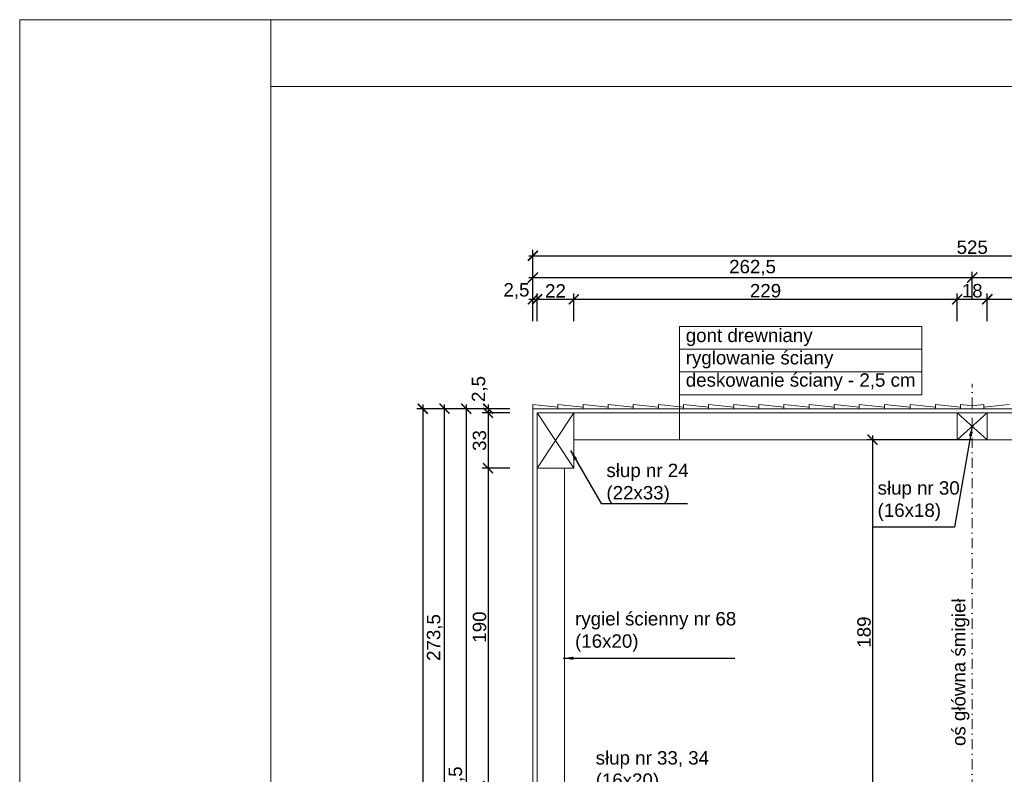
# Model space of a CAD drawing. Header units: millimetres. Extents: x -80660 to 263001, y 590205 to 619905.
# Tile 12 of 64: x -44913 to -39030, y 615394 to 619905. Entities that reach past the tile are written whole.
import ezdxf

# ---------------------------------------------------------------- set-up
doc = ezdxf.new("R2010")
doc.units = ezdxf.units.MM
doc.linetypes.add('DASHDOTX2', pattern=[2, 1, -0.5, 0, -0.5])
doc.layers.add('l.c.9', color=3, linetype='Continuous', lineweight=9)
doc.layers.add('l.kr.kp.9', color=5, linetype='DASHDOTX2', lineweight=9)
doc.styles.add('styl1', font='arial.ttf')
doc.dimstyles.new('stefan', dxfattribs={"dimtxt": 80, "dimasz": 60, "dimexe": 35, "dimexo": 0, "dimgap": 10, "dimtad": 1, "dimdec": 1, "dimlfac": 0.1, "dimtxsty": 'styl1', "dimblk": 'ARCHTICK', "dimcen": 2.5, "dimdle": 25, "dimadec": 0, "dimazin": 0, "dimtfac": 1, "dimtdec": 1, "dimtmove": 0, "dimatfit": 3, "dimfxl": 1, "dimarcsym": 0})

# ---------------------------------------------------------------- blocks, each defined once
blk = doc.blocks.new('_ArchTick')
at = {"color": 0, "const_width": 0.15}
blk.add_lwpolyline([(-0.5, -0.5), (0.5, 0.5)], dxfattribs=at)
blk = doc.blocks.new('*D220')
at = {"layer": 'Defpoints', "color": 0}
for p in [(-36842, 618233.3), (-39132, 618103.3), (-36842, 618103.3)]:
    blk.add_point(p, dxfattribs=at)
at = {"layer": 'l.c.9', "color": 0, "lineweight": -2}
for p, q in [((-39132, 618103.3), (-39132, 618268.3)), ((-36842, 618103.3), (-36842, 618268.3)), ((-39157, 618233.3), (-36817, 618233.3))]:
    blk.add_line(p, q, dxfattribs=at)
at = {"layer": 'l.c.9', "color": 0, "lineweight": -2, "xscale": 60, "yscale": 60, "zscale": 60, "rotation": 180}
blk.add_blockref('_ArchTick', (-39132, 618233.3), dxfattribs=at)
at = {"layer": 'l.c.9', "color": 0, "lineweight": -2, "xscale": 60, "yscale": 60, "zscale": 60}
blk.add_blockref('_ArchTick', (-36842, 618233.3), dxfattribs=at)
at = {"layer": 'l.c.9', "color": 0, "insert": (-37987, 618284.2), "char_height": 80, "attachment_point": 5, "style": 'styl1'}
blk.add_mtext('229', dxfattribs=at)
blk = doc.blocks.new('*D218')
at = {"layer": 'Defpoints', "color": 0}
for p in [(-36597, 618363.3), (-39222, 618233.3), (-36597, 618233.3)]:
    blk.add_point(p, dxfattribs=at)
at = {"layer": 'l.c.9', "color": 0, "lineweight": -2}
for p, q in [((-39222, 618233.3), (-39222, 618398.3)), ((-36597, 618233.3), (-36597, 618398.3)), ((-39247, 618363.3), (-36572, 618363.3))]:
    blk.add_line(p, q, dxfattribs=at)
at = {"layer": 'l.c.9', "color": 0, "lineweight": -2, "xscale": 60, "yscale": 60, "zscale": 60, "rotation": 180}
blk.add_blockref('_ArchTick', (-39222, 618363.3), dxfattribs=at)
at = {"layer": 'l.c.9', "color": 0, "lineweight": -2, "xscale": 60, "yscale": 60, "zscale": 60}
blk.add_blockref('_ArchTick', (-36597, 618363.3), dxfattribs=at)
at = {"layer": 'l.c.9', "color": 0, "insert": (-37909.5, 618421.4), "char_height": 80, "attachment_point": 5, "style": 'styl1'}
blk.add_mtext('262,5', dxfattribs=at)
blk = doc.blocks.new('*D195')
at = {"layer": 'Defpoints', "color": 0}
for p in [(-36597, 618493.3), (-41847, 618363.3), (-36597, 618363.3)]:
    blk.add_point(p, dxfattribs=at)
at = {"layer": 'l.c.9', "color": 0, "lineweight": -2}
for p, q in [((-41847, 618363.3), (-41847, 618528.3)), ((-36597, 618363.3), (-36597, 618528.3)), ((-41872, 618493.3), (-36572, 618493.3))]:
    blk.add_line(p, q, dxfattribs=at)
at = {"layer": 'l.c.9', "color": 0, "lineweight": -2, "xscale": 60, "yscale": 60, "zscale": 60, "rotation": 180}
blk.add_blockref('_ArchTick', (-41847, 618493.3), dxfattribs=at)
at = {"layer": 'l.c.9', "color": 0, "lineweight": -2, "xscale": 60, "yscale": 60, "zscale": 60}
blk.add_blockref('_ArchTick', (-36597, 618493.3), dxfattribs=at)
at = {"layer": 'l.c.9', "color": 0, "insert": (-39222, 618544.2), "char_height": 80, "attachment_point": 5, "style": 'styl1'}
blk.add_mtext('525', dxfattribs=at)
blk = doc.blocks.new('*D231')
at = {"layer": 'Defpoints', "color": 0}
for p in [(-39222, 617394.4), (-39817.3, 615093.8), (-39533.1, 615093.8)]:
    blk.add_point(p, dxfattribs=at)
at = {"layer": 'l.c.9', "color": 0, "lineweight": -2}
for p, q in [((-39222, 617394.4), (-39852.3, 617394.4)), ((-39817.3, 617419.4), (-39817.3, 615068.8)), ((-39533.1, 615093.8), (-39852.3, 615093.8))]:
    blk.add_line(p, q, dxfattribs=at)
at = {"layer": 'l.c.9', "color": 0, "lineweight": -2, "xscale": 60, "yscale": 60, "zscale": 60}
for p, rotation in [((-39817.3, 617394.4), 90), ((-39817.3, 615093.8), 270)]:
    blk.add_blockref('_ArchTick', p, dxfattribs=dict(at, rotation=rotation))
at = {"layer": 'l.c.9', "color": 0, "insert": (-39868.1, 616244.1), "char_height": 80, "attachment_point": 5, "rotation": 90, "style": 'styl1'}
blk.add_mtext('189', dxfattribs=at)
blk = doc.blocks.new('*D221')
at = {"layer": 'Defpoints', "color": 0}
for p in [(-39132, 618233.3), (-39312, 618103.3), (-39132, 618103.3)]:
    blk.add_point(p, dxfattribs=at)
at = {"layer": 'l.c.9', "color": 0, "lineweight": -2}
for p, q in [((-39312, 618103.3), (-39312, 618268.3)), ((-39132, 618103.3), (-39132, 618268.3)), ((-39337, 618233.3), (-39107, 618233.3))]:
    blk.add_line(p, q, dxfattribs=at)
at = {"layer": 'l.c.9', "color": 0, "lineweight": -2, "xscale": 60, "yscale": 60, "zscale": 60, "rotation": 180}
blk.add_blockref('_ArchTick', (-39312, 618233.3), dxfattribs=at)
at = {"layer": 'l.c.9', "color": 0, "lineweight": -2, "xscale": 60, "yscale": 60, "zscale": 60}
blk.add_blockref('_ArchTick', (-39132, 618233.3), dxfattribs=at)
at = {"layer": 'l.c.9', "color": 0, "insert": (-39222, 618284.2), "char_height": 80, "attachment_point": 5, "style": 'styl1'}
blk.add_mtext('18', dxfattribs=at)
blk = doc.blocks.new('*D214')
at = {"layer": 'Defpoints', "color": 0}
for p in [(-41822, 618233.3), (-41847, 618103.3), (-41822, 618103.3)]:
    blk.add_point(p, dxfattribs=at)
at = {"layer": 'l.c.9', "color": 0, "lineweight": -2}
for p, q in [((-41847, 618103.3), (-41847, 618268.3)), ((-41822, 618103.3), (-41822, 618268.3)), ((-41872, 618233.3), (-41797, 618233.3))]:
    blk.add_line(p, q, dxfattribs=at)
at = {"layer": 'l.c.9', "color": 0, "lineweight": -2, "xscale": 60, "yscale": 60, "zscale": 60, "rotation": 180}
blk.add_blockref('_ArchTick', (-41847, 618233.3), dxfattribs=at)
at = {"layer": 'l.c.9', "color": 0, "lineweight": -2, "xscale": 60, "yscale": 60, "zscale": 60}
blk.add_blockref('_ArchTick', (-41822, 618233.3), dxfattribs=at)
at = {"layer": 'l.c.9', "color": 0, "insert": (-41945.1, 618282.6), "char_height": 80, "attachment_point": 5, "style": 'styl1'}
blk.add_mtext('2,5', dxfattribs=at)
blk = doc.blocks.new('*D213')
at = {"layer": 'Defpoints', "color": 0}
for p in [(-41602, 618233.3), (-41822, 618103.3), (-41602, 618103.3)]:
    blk.add_point(p, dxfattribs=at)
at = {"layer": 'l.c.9', "color": 0, "lineweight": -2}
for p, q in [((-41822, 618103.3), (-41822, 618268.3)), ((-41602, 618103.3), (-41602, 618268.3)), ((-41847, 618233.3), (-41577, 618233.3))]:
    blk.add_line(p, q, dxfattribs=at)
at = {"layer": 'l.c.9', "color": 0, "lineweight": -2, "xscale": 60, "yscale": 60, "zscale": 60, "rotation": 180}
blk.add_blockref('_ArchTick', (-41822, 618233.3), dxfattribs=at)
at = {"layer": 'l.c.9', "color": 0, "lineweight": -2, "xscale": 60, "yscale": 60, "zscale": 60}
blk.add_blockref('_ArchTick', (-41602, 618233.3), dxfattribs=at)
at = {"layer": 'l.c.9', "color": 0, "insert": (-41712, 618283.5), "char_height": 80, "attachment_point": 5, "style": 'styl1'}
blk.add_mtext('22', dxfattribs=at)
blk = doc.blocks.new('*D212')
at = {"layer": 'Defpoints', "color": 0}
for p in [(-42114.8, 617554.4), (-41984.8, 617579.4), (-41984.8, 617554.4)]:
    blk.add_point(p, dxfattribs=at)
at = {"layer": 'l.c.9', "color": 0, "lineweight": -2}
for p, q in [((-41984.8, 617579.4), (-42149.8, 617579.4)), ((-41984.8, 617554.4), (-42149.8, 617554.4)), ((-42114.8, 617604.4), (-42114.8, 617529.4))]:
    blk.add_line(p, q, dxfattribs=at)
at = {"layer": 'l.c.9', "color": 0, "lineweight": -2, "xscale": 60, "yscale": 60, "zscale": 60}
for p, rotation in [((-42114.8, 617579.4), 90), ((-42114.8, 617554.4), 270)]:
    blk.add_blockref('_ArchTick', p, dxfattribs=dict(at, rotation=rotation))
at = {"layer": 'l.c.9', "color": 0, "insert": (-42164.8, 617697.3), "char_height": 80, "attachment_point": 5, "rotation": 90, "style": 'styl1'}
blk.add_mtext('2,5', dxfattribs=at)
blk = doc.blocks.new('*D211')
at = {"layer": 'Defpoints', "color": 0}
for p in [(-41984.8, 617554.4), (-42114.8, 617224.4), (-41984.8, 617224.4)]:
    blk.add_point(p, dxfattribs=at)
at = {"layer": 'l.c.9', "color": 0, "lineweight": -2}
for p, q in [((-41984.8, 617554.4), (-42149.8, 617554.4)), ((-42114.8, 617579.4), (-42114.8, 617199.4)), ((-41984.8, 617224.4), (-42149.8, 617224.4))]:
    blk.add_line(p, q, dxfattribs=at)
at = {"layer": 'l.c.9', "color": 0, "lineweight": -2, "xscale": 60, "yscale": 60, "zscale": 60}
for p, rotation in [((-42114.8, 617554.4), 90), ((-42114.8, 617224.4), 270)]:
    blk.add_blockref('_ArchTick', p, dxfattribs=dict(at, rotation=rotation))
at = {"layer": 'l.c.9', "color": 0, "insert": (-42165.7, 617389.4), "char_height": 80, "attachment_point": 5, "rotation": 90, "style": 'styl1'}
blk.add_mtext('33', dxfattribs=at)
blk = doc.blocks.new('*D210')
at = {"layer": 'Defpoints', "color": 0}
for p in [(-41984.8, 617224.4), (-42114.8, 615324.1), (-41984.8, 615324.1)]:
    blk.add_point(p, dxfattribs=at)
at = {"layer": 'l.c.9', "color": 0, "lineweight": -2}
for p, q in [((-41984.8, 617224.4), (-42149.8, 617224.4)), ((-42114.8, 617249.4), (-42114.8, 615299.1)), ((-41984.8, 615324.1), (-42149.8, 615324.1))]:
    blk.add_line(p, q, dxfattribs=at)
at = {"layer": 'l.c.9', "color": 0, "lineweight": -2, "xscale": 60, "yscale": 60, "zscale": 60}
for p, rotation in [((-42114.8, 617224.4), 90), ((-42114.8, 615324.1), 270)]:
    blk.add_blockref('_ArchTick', p, dxfattribs=dict(at, rotation=rotation))
at = {"layer": 'l.c.9', "color": 0, "insert": (-42165.6, 616274.3), "char_height": 80, "attachment_point": 5, "rotation": 90, "style": 'styl1'}
blk.add_mtext('190', dxfattribs=at)
blk = doc.blocks.new('*D202')
at = {"layer": 'Defpoints', "color": 0}
for p in [(-42374.8, 617579.4), (-42244.8, 617579.4), (-42244.8, 614844.4)]:
    blk.add_point(p, dxfattribs=at)
at = {"layer": 'l.c.9', "color": 0, "lineweight": -2}
for p, q in [((-42244.8, 617579.4), (-42409.8, 617579.4)), ((-42374.8, 614819.4), (-42374.8, 617604.4)), ((-42244.8, 614844.4), (-42409.8, 614844.4))]:
    blk.add_line(p, q, dxfattribs=at)
at = {"layer": 'l.c.9', "color": 0, "lineweight": -2, "xscale": 60, "yscale": 60, "zscale": 60}
for p, rotation in [((-42374.8, 617579.4), 90), ((-42374.8, 614844.4), 270)]:
    blk.add_blockref('_ArchTick', p, dxfattribs=dict(at, rotation=rotation))
at = {"layer": 'l.c.9', "color": 0, "insert": (-42432.9, 616211.9), "char_height": 80, "attachment_point": 5, "rotation": 90, "style": 'styl1'}
blk.add_mtext('273,5', dxfattribs=at)
blk = doc.blocks.new('*D201')
at = {"layer": 'Defpoints', "color": 0}
for p in [(-42374.8, 617579.4), (-42504.8, 611799.4), (-42374.8, 611799.4)]:
    blk.add_point(p, dxfattribs=at)
at = {"layer": 'l.c.9', "color": 0, "lineweight": -2}
for p, q in [((-42374.8, 617579.4), (-42539.8, 617579.4)), ((-42504.8, 617604.4), (-42504.8, 611774.4)), ((-42374.8, 611799.4), (-42539.8, 611799.4))]:
    blk.add_line(p, q, dxfattribs=at)
at = {"layer": 'l.c.9', "color": 0, "lineweight": -2, "xscale": 60, "yscale": 60, "zscale": 60}
for p, rotation in [((-42504.8, 617579.4), 90), ((-42504.8, 611799.4), 270)]:
    blk.add_blockref('_ArchTick', p, dxfattribs=dict(at, rotation=rotation))
at = {"layer": 'l.c.9', "color": 0, "insert": (-42555.6, 614689.4), "char_height": 80, "attachment_point": 5, "rotation": 90, "style": 'styl1'}
blk.add_mtext('578', dxfattribs=at)
blk = doc.blocks.new('*D197')
at = {"layer": 'Defpoints', "color": 0}
for p in [(-39312, 618233.3), (-41602, 618103.3), (-39312, 618103.3)]:
    blk.add_point(p, dxfattribs=at)
at = {"layer": 'l.c.9', "color": 0, "lineweight": -2}
for p, q in [((-41602, 618103.3), (-41602, 618268.3)), ((-39312, 618103.3), (-39312, 618268.3)), ((-41627, 618233.3), (-39287, 618233.3))]:
    blk.add_line(p, q, dxfattribs=at)
at = {"layer": 'l.c.9', "color": 0, "lineweight": -2, "xscale": 60, "yscale": 60, "zscale": 60, "rotation": 180}
blk.add_blockref('_ArchTick', (-41602, 618233.3), dxfattribs=at)
at = {"layer": 'l.c.9', "color": 0, "lineweight": -2, "xscale": 60, "yscale": 60, "zscale": 60}
blk.add_blockref('_ArchTick', (-39312, 618233.3), dxfattribs=at)
at = {"layer": 'l.c.9', "color": 0, "insert": (-40457, 618284.2), "char_height": 80, "attachment_point": 5, "style": 'styl1'}
blk.add_mtext('229', dxfattribs=at)
blk = doc.blocks.new('*D196')
at = {"layer": 'Defpoints', "color": 0}
for p in [(-39222, 618363.3), (-41847, 618233.3), (-39222, 618233.3)]:
    blk.add_point(p, dxfattribs=at)
at = {"layer": 'l.c.9', "color": 0, "lineweight": -2}
for p, q in [((-41847, 618233.3), (-41847, 618398.3)), ((-39222, 618233.3), (-39222, 618398.3)), ((-41872, 618363.3), (-39197, 618363.3))]:
    blk.add_line(p, q, dxfattribs=at)
at = {"layer": 'l.c.9', "color": 0, "lineweight": -2, "xscale": 60, "yscale": 60, "zscale": 60, "rotation": 180}
blk.add_blockref('_ArchTick', (-41847, 618363.3), dxfattribs=at)
at = {"layer": 'l.c.9', "color": 0, "lineweight": -2, "xscale": 60, "yscale": 60, "zscale": 60}
blk.add_blockref('_ArchTick', (-39222, 618363.3), dxfattribs=at)
at = {"layer": 'l.c.9', "color": 0, "insert": (-40534.5, 618421.4), "char_height": 80, "attachment_point": 5, "style": 'styl1'}
blk.add_mtext('262,5', dxfattribs=at)
blk = doc.blocks.new('*D923')
at = {"layer": 'Defpoints', "color": 0}
for p in [(-42114.8, 617579.4), (-42244.8, 613024.4), (-42114.8, 613024.4)]:
    blk.add_point(p, dxfattribs=at)
at = {"layer": 'l.c.9', "color": 0, "lineweight": -2}
for p, q in [((-42114.8, 617579.4), (-42279.8, 617579.4)), ((-42244.8, 617604.4), (-42244.8, 612999.4)), ((-42114.8, 613024.4), (-42279.8, 613024.4))]:
    blk.add_line(p, q, dxfattribs=at)
at = {"layer": 'l.c.9', "color": 0, "lineweight": -2, "xscale": 60, "yscale": 60, "zscale": 60}
for p, rotation in [((-42244.8, 617579.4), 90), ((-42244.8, 613024.4), 270)]:
    blk.add_blockref('_ArchTick', p, dxfattribs=dict(at, rotation=rotation))
at = {"layer": 'l.c.9', "color": 0, "insert": (-42302.7, 615301.9), "char_height": 80, "attachment_point": 5, "rotation": 90, "style": 'styl1'}
blk.add_mtext('455,5', dxfattribs=at)

msp = doc.modelspace()

# ---------------------------------------------------------------- linework, layer by layer
at = {"layer": 'l.c.9', "color": 0}
for p, q in [((-44912.94, 619904.52), (-34412.94, 619904.52)), ((-44912.94, 619904.52), (-34412.94, 619904.52)), ((-44912.94, 619904.52), (-44912.94, 605054.52)), ((-43412.94, 619904.52), (-43412.94, 605054.52)), ((-43412.94, 619504.52), (-34712.94, 619504.52)), ((-40969.96, 617394.37), (-40969.96, 618070.25)), ((-40969.96, 618070.25), (-39522.77, 618070.25)), ((-39522.77, 617663.13), (-39522.77, 618070.25)), ((-40969.96, 617934.54), (-39522.77, 617934.54)), ((-40969.96, 617798.84), (-39522.77, 617798.84)), ((-40969.96, 617663.13), (-39522.77, 617663.13)), ((-41847, 617604.37), (-41697, 617589.37)), ((-41847, 617604.37), (-41847, 617579.37)), ((-41847, 617579.37), (-36597, 617579.37)), ((-41847, 611799.37), (-41847, 617579.37)), ((-41822, 617554.37), (-36622, 617554.37)), ((-41822, 617224.37), (-41602, 617554.37)), ((-41822, 617224.37), (-41822, 617554.37)), ((-41822, 617554.37), (-41602, 617224.37)), ((-41697, 617604.37), (-41547, 617589.37)), ((-41697, 617604.37), (-41697, 617579.37)), ((-41602, 617224.37), (-41602, 617554.37)), ((-41547, 617604.37), (-41397, 617589.37)), ((-41547, 617604.37), (-41547, 617579.37)), ((-41397, 617604.37), (-41247, 617589.37)), ((-41397, 617604.37), (-41397, 617579.37)), ((-41247, 617604.37), (-41247, 617579.37)), ((-41247, 617604.37), (-41097, 617589.37)), ((-41097, 617604.37), (-40947, 617589.37)), ((-41097, 617604.37), (-41097, 617579.37)), ((-40947, 617604.37), (-40797, 617589.37)), ((-40947, 617604.37), (-40947, 617604.37)), ((-40947, 617604.37), (-40947, 617579.37)), ((-40797, 617604.37), (-40647, 617589.37)), ((-40797, 617604.37), (-40797, 617579.37)), ((-40647, 617604.37), (-40497, 617589.37)), ((-40647, 617604.37), (-40647, 617579.37)), ((-40497, 617604.37), (-40347, 617589.37)), ((-40497, 617604.37), (-40497, 617579.37)), ((-40347, 617604.37), (-40197, 617589.37)), ((-40347, 617604.37), (-40347, 617579.37)), ((-40197, 617604.37), (-40047, 617589.37)), ((-40197, 617604.37), (-40197, 617579.37)), ((-40047, 617604.37), (-39897, 617589.37)), ((-40047, 617604.37), (-40047, 617579.37)), ((-39897, 617604.37), (-39747, 617589.37)), ((-39897, 617604.37), (-39897, 617579.37)), ((-39747, 617604.37), (-39592, 617589.37)), ((-39747, 617604.37), (-39747, 617579.37)), ((-39592, 617604.37), (-39442, 617589.37)), ((-39592, 617604.37), (-39592, 617579.37)), ((-39442, 617604.37), (-39442, 617579.37)), ((-39442, 617604.37), (-39292, 617589.37)), ((-39312, 617394.37), (-39312, 617554.37)), ((-39132, 617554.37), (-39312, 617394.37)), ((-39312, 617554.37), (-39132, 617394.37)), ((-39292, 617604.37), (-39292, 617579.37)), ((-39292, 617604.37), (-39222, 617597.37)), ((-39152, 617604.37), (-39222, 617597.59)), ((-39222, 617589.37), (-39222, 617579.37)), ((-39152, 617604.37), (-39152, 617579.37)), ((-39002, 617604.37), (-39152, 617589.37)), ((-39132, 617394.37), (-39132, 617554.37)), ((-41602, 617394.37), (-36842, 617394.37)), ((-41822, 613024.37), (-41822, 617224.37)), ((-41822, 617224.37), (-41602, 617224.37)), ((-41822, 617224.37), (-41612, 617224.37)), ((-41657, 612124.37), (-41657, 617224.37))]:
    msp.add_line(p, q, dxfattribs=at)
at = {"layer": 'l.kr.kp.9', "color": 0, "ltscale": 60}
msp.add_line((-39222, 608578.2), (-39222, 617727.9), dxfattribs=at)

# ---------------------------------------------------------------- texts
at = {"layer": 'l.c.9', "color": 0, "char_height": 80, "width": 2924.252, "attachment_point": 1}
for s, insert in [('{\\fArial|b0|i0|c238|p34;gont drewniany\\Pryglowanie ściany\\Pdeskowanie ściany - 2,5 cm}', (-40933.51, 618057.73)), ('{\\fArial|b0|i0|c238|p34;słup nr 24\\P(22x33)}', (-41407.47, 617250.83)), ('{\\fArial|b0|i0|c238|p34;słup nr 30 \\P(16x18)}', (-39787.4, 617145.92)), ('{\\fArial|b0|i0|c238|p34;rygiel ścienny nr 68 \\P(16x20)}', (-41594.74, 616364.25)), ('{\\fArial|b0|i0|c238|p34; \\Psłup nr 33, 34\\P(16x20)}', (-41471.7, 615666.07))]:
    msp.add_mtext(s, dxfattribs=dict(at, insert=insert))
at = {"layer": 'l.c.9', "color": 0, "insert": (-39342.7, 615563.39), "char_height": 80, "width": 2924.252, "attachment_point": 1, "rotation": 90}
msp.add_mtext('{\\fArial|b0|i0|c238|p34;oś główna śmigieł}', dxfattribs=at)

# ---------------------------------------------------------------- dimensions: what is measured, and where the dimension line sits
at = {"layer": 'l.c.9', "color": 0}
for base, p1, p2, picture, middle in [((-36597, 618493.31), (-41847, 618363.31), (-36597, 618363.31), '*D195', (-39222, 618544.15)), ((-39222, 618363.31), (-41847, 618233.31), (-39222, 618233.31), '*D196', (-40534.5, 618421.38))]:
    dim = msp.add_linear_dim(base=base, p1=p1, p2=p2, dimstyle='stefan', dxfattribs=at)
    dim.commit()
    dim.dimension.update_dxf_attribs({"geometry": picture, "text_midpoint": middle})
for base, p1, p2, picture, middle in [((-36597, 618363.31), (-39222, 618233.31), (-36597, 618233.31), '*D218', (-37909.5, 618421.38)), ((-41602, 618233.31), (-41822, 618103.31), (-41602, 618103.31), '*D213', (-41712, 618283.47)), ((-39312, 618233.31), (-41602, 618103.31), (-39312, 618103.31), '*D197', (-40457, 618284.15)), ((-39132, 618233.31), (-39312, 618103.31), (-39132, 618103.31), '*D221', (-39222, 618284.15)), ((-36842, 618233.31), (-39132, 618103.31), (-36842, 618103.31), '*D220', (-37987, 618284.15))]:
    dim = msp.add_linear_dim(base=base, p1=p1, p2=p2, dimstyle='stefan', override={"dimtmove": 1}, dxfattribs=at)
    dim.commit()
    dim.dimension.update_dxf_attribs({"geometry": picture, "text_midpoint": middle})
dim = msp.add_linear_dim(base=(-41822, 618233.31), p1=(-41847, 618103.31), p2=(-41822, 618103.31), dimstyle='stefan', override={"dimtmove": 2}, dxfattribs=at)
dim.commit()
dim.dimension.update_dxf_attribs({"geometry": '*D214', "text_midpoint": (-41945.1, 618282.56), "dimtype": 160})
dim = msp.add_linear_dim(base=(-42114.78, 617554.37), p1=(-41984.78, 617579.37), p2=(-41984.78, 617554.37), angle=90, dimstyle='stefan', override={"dimtmove": 2}, dxfattribs=at)
dim.commit()
dim.dimension.update_dxf_attribs({"geometry": '*D212', "text_midpoint": (-42164.77, 617697.35), "dimtype": 160})
for base, p1, p2, picture, middle in [((-42504.78, 611799.37), (-42374.78, 617579.37), (-42374.78, 611799.37), '*D201', (-42555.63, 614689.37)), ((-42244.78, 613024.37), (-42114.78, 617579.37), (-42114.78, 613024.37), '*D923', (-42302.7, 615301.87))]:
    dim = msp.add_linear_dim(base=base, p1=p1, p2=p2, angle=90, dimstyle='stefan', dxfattribs=at)
    dim.commit()
    dim.dimension.update_dxf_attribs({"geometry": picture, "text_midpoint": middle})
for base, p1, p2, picture, middle in [((-42374.78, 617579.37), (-42244.78, 614844.37), (-42244.78, 617579.37), '*D202', (-42432.86, 616211.87)), ((-42114.78, 617224.37), (-41984.78, 617554.37), (-41984.78, 617224.37), '*D211', (-42165.66, 617389.37)), ((-42114.78, 615324.14), (-41984.78, 617224.37), (-41984.78, 615324.14), '*D210', (-42165.63, 616274.25))]:
    dim = msp.add_linear_dim(base=base, p1=p1, p2=p2, angle=90, dimstyle='stefan', override={"dimtmove": 1}, dxfattribs=at)
    dim.commit()
    dim.dimension.update_dxf_attribs({"geometry": picture, "text_midpoint": middle})
dim = msp.add_linear_dim(base=(-39817.3, 615093.81), p1=(-39222, 617394.37), p2=(-39533.11, 615093.81), angle=90, text='189', dimstyle='stefan', dxfattribs=at)
dim.commit()
dim.dimension.update_dxf_attribs({"geometry": '*D231', "text_midpoint": (-39868.14, 616244.09)})

# ---------------------------------------------------------------- leaders
for points in [[(-39222, 617474.37), (-39327.73, 616870.67), (-39817.3, 616870.67)], [(-41665.02, 616087.99), (-40639.47, 616087.99)]]:
    msp.add_leader(points, dimstyle='stefan', dxfattribs=at)
msp.add_leader([(-41621.35, 617329.42), (-41439.19, 617012.28), (-40923.04, 617012.28)], dimstyle='stefan', override={"dimgap": 10, "dimtad": 0}, dxfattribs=at)

doc.saveas('drawing.dxf')
